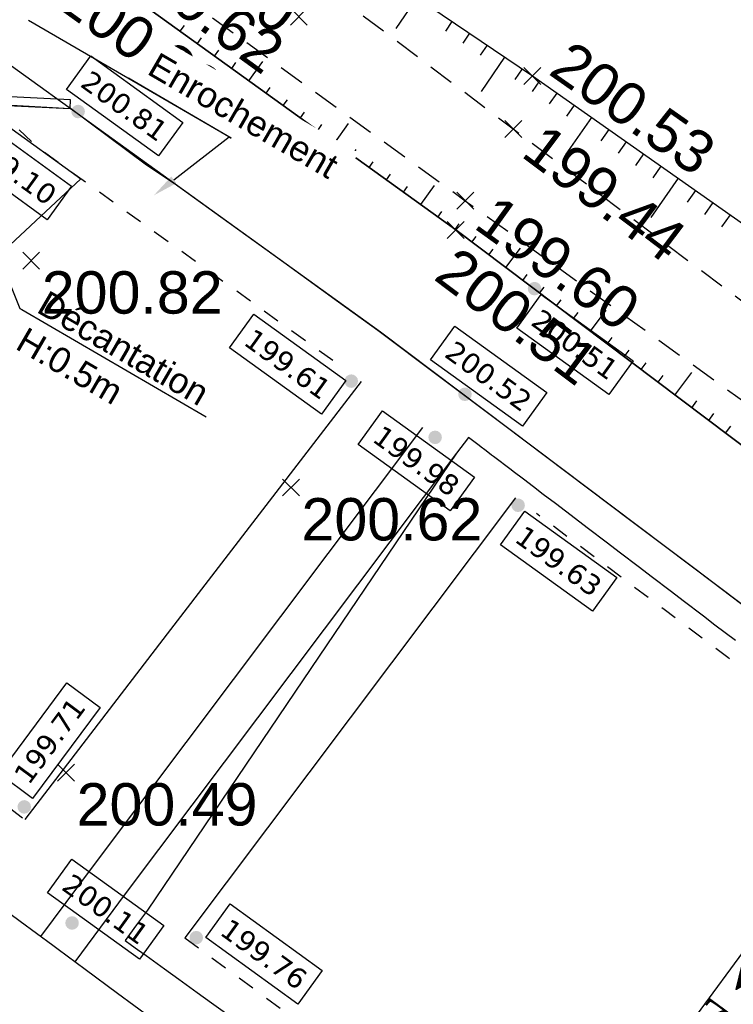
# Model space of a CAD drawing. Extents: x 1616800 to 1632437, y 2248456 to 2251974.
# Tile 75 of 256: x 1617598 to 1617615, y 2251736 to 2251759. Entities that reach past the tile are written whole.
import ezdxf
from ezdxf import colors
from ezdxf.entities.mleader import LeaderData, LeaderLine
from ezdxf.enums import TextEntityAlignment as Align
from ezdxf.math import Vec2, Vec3

# ---------------------------------------------------------------- set-up
doc = ezdxf.new("R2010")
doc.units = 0
doc.header["$LTSCALE"] = 2
doc.header["$PDMODE"] = 3
doc.header["$PDSIZE"] = 0.2
for name, pattern in [('CONTINU', [0]), ('FOSSE', [0.5, 0.3, -0.2]), ('Grille', [0.4, 0.2, -0.2])]:
    doc.linetypes.add(name, pattern=pattern)
doc.layers.get('0').update_dxf_attribs({"linetype": 'CONTINUOUS'})
for name, color, linetype in [('0000-VALORIS-NOUE DERIV BASSIN', 7, 'CONTINUOUS'), ('0000-VALORIS-NOUE DERIV BASSIN EAU MAX RETENTION', 140, 'CONTINUOUS'), ('0000-VALORIS-NOUE DERIV BASSIN TEXTE ET COTES', 1, 'CONTINUOUS'), ('X-PTS TOPO-TEXTE TOPOALT', 8, 'CONTINUOUS'), ('X-PTS TOPO-TOPOPOINT', 8, 'CONTINUOUS'), ('Y-FDP TOPO-TOP_AXE_FOSSE', 8, 'CONTINUOUS'), ('Y-FDP TOPO-TOP_BARBULE', 8, 'CONTINUOUS'), ('Y-FDP TOPO-TOP_TALUS', 8, 'CONTINUOUS')]:
    doc.layers.add(name, color=color, linetype=linetype)
doc.styles.add('Côte Assainissement', font='verdana.ttf')
doc.styles.get("Standard").update_dxf_attribs({"font": 'arial.ttf'})
doc.styles.add('TIME', font='times.ttf')

# ---------------------------------------------------------------- blocks, each defined once
blk = doc.blocks.new('TCPOINT')
at = {"color": 0}
blk.add_point((0, 0), dxfattribs=at)
at = {"layer": 'X-PTS TOPO-TEXTE TOPOALT'}
blk.add_attdef('ALT', text='', height=0.75, dxfattribs=at).set_placement((0.25, -0.25), align=Align.TOP_LEFT)
blk = doc.blocks.new('TCPOINT_C')
at = {"color": 0}
blk.add_point((0, 0), dxfattribs=at)
at = {"layer": 'X-PTS TOPO-TEXTE TOPOALT'}
blk.add_attdef('ALT', text='', height=0.75, dxfattribs=at).set_placement((0.5, 0.09), align=Align.MIDDLE_LEFT)
blk = doc.blocks.new('TCPOINT_2')
at = {"color": 0}
blk.add_point((0, 0), dxfattribs=at)
at = {"layer": 'X-PTS TOPO-TEXTE TOPOALT'}
blk.add_attdef('ALT', (0.25, 0.25), '', height=0.75, dxfattribs=at)
blk = doc.blocks.new('*U256')
h = blk.add_hatch(color=256)
edge = h.paths.add_edge_path()
edge.add_arc((0, 0), 0.2, 0, 360)
at = {"linetype": 'Continuous'}
blk.add_lwpolyline([(-1.017, 1.017), (-0.3, 2.01), (2.417, 0.051), (1.7, -0.943)], close=True, dxfattribs=at)
at = {"style": 'Côte Assainissement'}
blk.add_attdef('NIVELLEMENT', text='', height=0.6, rotation=324.1993, dxfattribs=at).set_placement((0.7, 0.534), align=Align.MIDDLE)
blk = doc.blocks.new('*U257')
h = blk.add_hatch(color=256)
edge = h.paths.add_edge_path()
edge.add_arc((0, 0), 0.2, 0, 360)
at = {"linetype": 'Continuous'}
blk.add_lwpolyline([(-0.519, -1.163), (0.197, -0.17), (2.914, -2.129), (2.197, -3.123)], close=True, dxfattribs=at)
at = {"style": 'Côte Assainissement'}
blk.add_attdef('NIVELLEMENT', text='', height=0.6, rotation=324.1993, dxfattribs=at).set_placement((1.197, -1.646), align=Align.MIDDLE)
blk = doc.blocks.new('*U258')
h = blk.add_hatch(color=256)
edge = h.paths.add_edge_path()
edge.add_arc((0, 0), 0.2, 0, 360)
at = {"linetype": 'Continuous'}
blk.add_lwpolyline([(-0.721, 0.892), (-0.005, 1.885), (2.712, -0.074), (1.995, -1.068)], close=True, dxfattribs=at)
at = {"style": 'Côte Assainissement'}
blk.add_attdef('NIVELLEMENT', text='', height=0.6, rotation=324.1993, dxfattribs=at).set_placement((0.995, 0.409), align=Align.MIDDLE)
blk = doc.blocks.new('*U275')
h = blk.add_hatch(color=256)
edge = h.paths.add_edge_path()
edge.add_arc((0, 0), 0.2, 0, 360)
at = {"linetype": 'Continuous'}
blk.add_lwpolyline([(0.283, 0), (1, 0.994), (3.716, -0.966), (3, -1.959)], close=True, dxfattribs=at)
at = {"style": 'Côte Assainissement'}
blk.add_attdef('NIVELLEMENT', text='', height=0.6, rotation=324.1993, dxfattribs=at).set_placement((2, -0.483), align=Align.MIDDLE)
blk = doc.blocks.new('*U276')
h = blk.add_hatch(color=256)
edge = h.paths.add_edge_path()
edge.add_arc((0, 0), 0.2, 0, 360)
at = {"linetype": 'Continuous'}
blk.add_lwpolyline([(-0.519, -1.163), (0.197, -0.17), (2.914, -2.129), (2.197, -3.123)], close=True, dxfattribs=at)
at = {"style": 'Côte Assainissement'}
blk.add_attdef('NIVELLEMENT', text='', height=0.6, rotation=324.1993, dxfattribs=at).set_placement((1.197, -1.646), align=Align.MIDDLE)
blk = doc.blocks.new('*U277')
h = blk.add_hatch(color=256)
edge = h.paths.add_edge_path()
edge.add_arc((0, 0), 0.2, 0, 360)
at = {"linetype": 'Continuous'}
blk.add_lwpolyline([(-3.594, 0.986), (-2.878, 1.98), (-0.161, 0.021), (-0.878, -0.973)], close=True, dxfattribs=at)
at = {"style": 'Côte Assainissement'}
blk.add_attdef('NIVELLEMENT', text='', height=0.6, rotation=324.1993, dxfattribs=at).set_placement((-1.878, 0.504), align=Align.MIDDLE)
blk = doc.blocks.new('*U278')
h = blk.add_hatch(color=256)
edge = h.paths.add_edge_path()
edge.add_arc((0, 0), 0.2, 0, 360)
at = {"linetype": 'Continuous'}
blk.add_lwpolyline([(0.243, 0.243), (-0.741, 0.973), (1.256, 3.663), (2.239, 2.932)], close=True, dxfattribs=at)
at = {"style": 'Côte Assainissement'}
blk.add_attdef('NIVELLEMENT', text='', height=0.6, rotation=53.4158, dxfattribs=at).set_placement((0.749, 1.953), align=Align.MIDDLE)
blk = doc.blocks.new('*U279')
h = blk.add_hatch(color=256)
edge = h.paths.add_edge_path()
edge.add_arc((0, 0), 0.2, 0, 360)
at = {"linetype": 'Continuous'}
blk.add_lwpolyline([(-0.986, -0.986), (-0.27, 0.007), (2.447, -1.952), (1.73, -2.946)], close=True, dxfattribs=at)
at = {"style": 'Côte Assainissement'}
blk.add_attdef('NIVELLEMENT', text='', height=0.6, rotation=324.1993, dxfattribs=at).set_placement((0.73, -1.469), align=Align.MIDDLE)
blk = doc.blocks.new('*U280')
h = blk.add_hatch(color=256)
edge = h.paths.add_edge_path()
edge.add_arc((0, 0), 0.2, 0, 360)
at = {"linetype": 'Continuous'}
blk.add_lwpolyline([(-0.346, 0.647), (0.37, 1.641), (3.087, -0.319), (2.37, -1.312)], close=True, dxfattribs=at)
at = {"style": 'Côte Assainissement'}
blk.add_attdef('NIVELLEMENT', text='', height=0.6, rotation=324.1993, dxfattribs=at).set_placement((1.37, 0.164), align=Align.MIDDLE)
blk = doc.blocks.new('*U245')
h = blk.add_hatch(color=256)
edge = h.paths.add_edge_path()
edge.add_arc((0, 0), 0.2, 0, 360)
at = {"linetype": 'Continuous'}
blk.add_lwpolyline([(-2.268, -0.211), (-1.552, 0.783), (1.165, -1.176), (0.448, -2.17)], close=True, dxfattribs=at)
at = {"style": 'Côte Assainissement'}
blk.add_attdef('NIVELLEMENT', text='', height=0.6, rotation=324.1993, dxfattribs=at).set_placement((-0.552, -0.693), align=Align.MIDDLE)

msp = doc.modelspace()

# ---------------------------------------------------------------- linework, layer by layer
at = {"layer": '0000-VALORIS-NOUE DERIV BASSIN', "linetype": 'Grille', "flags": 128}
msp.add_lwpolyline([(1617596.2392, 2251752.0169), (1617596.1711, 2251745.2224, 0.2408213), (1617598.6091, 2251740.3337), (1617598.6113, 2251740.3322)], format="xyb", dxfattribs=at)
at = {"layer": '0000-VALORIS-NOUE DERIV BASSIN', "flags": 128}
msp.add_lwpolyline([(1617599.4024, 2251737.2635), (1617599.2758, 2251737.3569), (1617598.5032, 2251737.9268), (1617597.7305, 2251738.4967), (1617597.2776, 2251738.8351), (1617596.5697, 2251739.4949), (1617595.9798, 2251740.2557), (1617595.4934, 2251741.16), (1617595.1413, 2251742.2508), (1617595.0019, 2251743.6364), (1617595.0179, 2251745.2378), (1617595.0352, 2251746.9567), (1617595.0524, 2251748.6756), (1617595.0696, 2251750.3946)], dxfattribs=at)
at = {"layer": '0000-VALORIS-NOUE DERIV BASSIN'}
for points in [[(1617594.3066, 2251753.9468, 201), (1617597.8714, 2251757.2158, 201), (1617599.6817, 2251757.12, 201), (1617599.6922, 2251757.3197, 201), (1617597.7981, 2251757.42, 201), (1617594.1674, 2251754.0904, 201), (1617594.0216, 2251753.9488, 201)], [(1617597.8632, 2251757.2, 200.577), (1617599.6817, 2251757.12, 200.8145)], [(1617606.555, 2251750.6755, 199.6138), (1617601.9757, 2251744.7191, 199.6735), (1617598.6101, 2251740.3358, 199.718)], [(1617608.0091, 2251749.5835, 199.9775), (1617600.1777, 2251739.1767, 200.1078)], [(1617608.8081, 2251748.9822, 199.9775), (1617600.9825, 2251738.5831, 200.1077)], [(1617610.2064, 2251747.9299, 199.6275), (1617602.3909, 2251737.5442, 199.7575)], [(1617600.1777, 2251739.1767, 200.1078), (1617598.9843, 2251737.5719, 200.245)], [(1617600.9825, 2251738.5831, 200.1077), (1617599.7942, 2251736.9745, 200.2525)]]:
    msp.add_polyline3d(points, dxfattribs=at)
at = {"layer": 'Y-FDP TOPO-TOP_BARBULE'}
for p, q in [((1617607.8761, 2251759.734), (1617607.3803, 2251759.0024)), ((1617608.7039, 2251759.173), (1617608.5484, 2251758.9435)), ((1617609.1179, 2251758.8925), (1617608.9589, 2251758.6579)), ((1617609.5318, 2251758.612), (1617609.3693, 2251758.3724)), ((1617609.9457, 2251758.3315), (1617609.3929, 2251757.5158)), ((1617610.3596, 2251758.051), (1617610.1903, 2251757.8013)), ((1617610.7716, 2251757.7678), (1617610.5953, 2251757.5167)), ((1617611.1808, 2251757.4805), (1617611.0023, 2251757.2262)), ((1617611.5901, 2251757.1933), (1617611.4093, 2251756.9357)), ((1617611.9993, 2251756.906), (1617611.3891, 2251756.0366)), ((1617612.4086, 2251756.6188), (1617612.2232, 2251756.3547)), ((1617612.8178, 2251756.3315), (1617612.6302, 2251756.0642)), ((1617613.2271, 2251756.0442), (1617613.0372, 2251755.7738)), ((1617606.7477, 2251755.7244), (1617606.8454, 2251755.8598)), ((1617613.6363, 2251755.757), (1617613.4442, 2251755.4833)), ((1617607.1533, 2251755.432), (1617607.2509, 2251755.5673)), ((1617614.0455, 2251755.4697), (1617613.3976, 2251754.5466)), ((1617607.5589, 2251755.1396), (1617607.6563, 2251755.2747)), ((1617607.9645, 2251754.8472), (1617608.2888, 2251755.297)), ((1617614.4548, 2251755.1825), (1617614.2581, 2251754.9023)), ((1617614.864, 2251754.8952), (1617614.6651, 2251754.6118)), ((1617608.3701, 2251754.5548), (1617608.4673, 2251754.6896)), ((1617615.2733, 2251754.6079), (1617615.0721, 2251754.3213)), ((1617608.7757, 2251754.2624), (1617608.8728, 2251754.3971)), ((1617609.1755, 2251753.9621), (1617609.2768, 2251754.0968)), ((1617609.9745, 2251753.3608), (1617610.3224, 2251753.8231)), ((1617609.575, 2251753.6615), (1617609.6778, 2251753.7981)), ((1617610.374, 2251753.0602), (1617610.4799, 2251753.2009)), ((1617610.7735, 2251752.7595), (1617610.8809, 2251752.9023)), ((1617611.1731, 2251752.4589), (1617611.282, 2251752.6036)), ((1617611.5726, 2251752.1582), (1617611.683, 2251752.305)), ((1617611.9721, 2251751.8576), (1617612.3453, 2251752.3536)), ((1617612.3716, 2251751.557), (1617612.4851, 2251751.7078)), ((1617612.7711, 2251751.2563), (1617612.8861, 2251751.4091)), ((1617613.1706, 2251750.9557), (1617613.2872, 2251751.1105)), ((1617613.5701, 2251750.655), (1617613.6882, 2251750.8119)), ((1617613.9697, 2251750.3544), (1617614.3682, 2251750.884)), ((1617614.3692, 2251750.0537), (1617614.4903, 2251750.2146)), ((1617614.7687, 2251749.7531), (1617614.8913, 2251749.916)), ((1617615.1682, 2251749.4524), (1617615.2923, 2251749.6174))]:
    msp.add_line(p, q, dxfattribs=at)

# ---------------------------------------------------------------- block references
at = {"layer": '0000-VALORIS-NOUE DERIV BASSIN TEXTE ET COTES', "xscale": 0.8, "yscale": 0.8, "zscale": 0.8}
for name, p, values in [('*U257', (1617610.6534, 2251752.865, 200.5129), {'NIVELLEMENT': '200.51'}), ('*U277', (1617606.3246, 2251750.6816, 199.6143), {'NIVELLEMENT': '199.61'}), ('*U256', (1617609.0102, 2251750.3714, 200.5247), {'NIVELLEMENT': '200.52'}), ('*U245', (1617608.3054, 2251749.3546, 199.9776), {'NIVELLEMENT': '199.98'}), ('*U276', (1617610.2661, 2251747.7519, 199.6291), {'NIVELLEMENT': '199.63'}), ('*U278', (1617598.6001, 2251740.6318, 199.715), {'NIVELLEMENT': '199.71'}), ('*U258', (1617599.7299, 2251737.8914, 200.1077), {'NIVELLEMENT': '200.11'}), ('*U275', (1617602.663, 2251737.5451, 199.7565), {'NIVELLEMENT': '199.76'})]:
    msp.add_blockref(name, p, dxfattribs=at).add_auto_attribs(values)
at = {"layer": 'X-PTS TOPO-TOPOPOINT'}
ref = msp.add_blockref('TCPOINT_2', (1617610.6046, 2251757.885, 200.53), dxfattribs=dict(at, rotation=324.933970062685))
ref.add_attrib('ALT', '200.53', (1617610.9529, 2251757.946, 200.53), dxfattribs={"layer": 'X-PTS TOPO-TEXTE TOPOALT', "height": 1, "rotation": 324.93397})
ref = msp.add_blockref('TCPOINT_C', (1617610.1506, 2251756.636, 199.44), dxfattribs=dict(at, rotation=323.054398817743))
ref.add_attrib('ALT', '199.44', dxfattribs={"layer": 'X-PTS TOPO-TEXTE TOPOALT', "height": 1, "rotation": 323.0544}).set_placement((1617610.6043, 2251756.4074, 199.44), align=Align.MIDDLE_LEFT)
ref = msp.add_blockref('TCPOINT_C', (1617609.0186, 2251754.94, 199.6), dxfattribs=dict(at, rotation=324.2455725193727))
ref.add_attrib('ALT', '199.60', dxfattribs={"layer": 'X-PTS TOPO-TEXTE TOPOALT', "height": 1, "rotation": 324.24557}).set_placement((1617609.477, 2251754.7209, 199.6), align=Align.MIDDLE_LEFT)
ref = msp.add_blockref('TCPOINT', (1617608.7916, 2251754.251, 200.51), dxfattribs=dict(at, rotation=323.0375664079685))
ref.add_attrib('ALT', '200.51', dxfattribs={"layer": 'X-PTS TOPO-TEXTE TOPOALT', "height": 1, "rotation": 323.03757}).set_placement((1617608.841, 2251753.9009, 200.51), align=Align.TOP_LEFT)
ref = msp.add_blockref('TCPOINT', (1617604.8986, 2251748.171, 200.62), dxfattribs=at)
ref.add_attrib('ALT', '200.62', dxfattribs={"layer": 'X-PTS TOPO-TEXTE TOPOALT', "height": 1, "rotation": 360}).set_placement((1617605.1486, 2251747.921, 200.62), align=Align.TOP_LEFT)
ref = msp.add_blockref('TCPOINT', (1617599.5866, 2251741.442, 200.49), dxfattribs=at)
ref.add_attrib('ALT', '200.49', dxfattribs={"layer": 'X-PTS TOPO-TEXTE TOPOALT', "height": 1, "rotation": 360}).set_placement((1617599.8366, 2251741.192, 200.49), align=Align.TOP_LEFT)

# ---------------------------------------------------------------- texts
at = {"layer": '0000-VALORIS-NOUE DERIV BASSIN EAU MAX RETENTION', "insert": (1617617.4154, 2251734.5226), "char_height": 0.8, "attachment_point": 5, "rotation": 323.66925, "style": 'TIME', "bg_fill": 19, "box_fill_scale": 1.52, "bg_fill_color": 256, "bg_fill_transparency": 0}
msp.add_mtext_dynamic_manual_height_columns('\\A1;{\\fTimes New Roman|b1|i0|c0|p18;\\LNoue1 :\\P}V{\\H0.7x;\\S^ utile;}=184m{\\H0.7x;\\S3^ ;}\\PZ{\\H0.7x;\\S^ fuite;}=199.63\\PZ{\\H0.7x;\\S^ PHE;}=199.98', width=5.307042, gutter_width=10, heights=[0], dxfattribs=at)

# ---------------------------------------------------------------- next in the draw order: linework, layer by layer
at = {"layer": '0000-VALORIS-NOUE DERIV BASSIN', "linetype": 'Grille', "flags": 128}
msp.add_lwpolyline([(1617678.0586, 2251695.9489), (1617677.6027, 2251696.2899), (1617676.6174, 2251697.0084), (1617675.3495, 2251697.933), (1617673.994, 2251698.9215), (1617673.0879, 2251699.5823), (1617672.1818, 2251700.2431), (1617671.0085, 2251701.0988), (1617669.8351, 2251701.9544), (1617668.6618, 2251702.8101), (1617667.1046, 2251703.9461), (1617665.5478, 2251705.0826), (1617663.9915, 2251706.2196), (1617662.543, 2251707.4508), (1617661.0947, 2251708.6821), (1617659.6465, 2251709.9136), (1617658.1985, 2251711.1453), (1617656.7507, 2251712.3772), (1617655.4744, 2251713.4632), (1617654.1982, 2251714.5492), (1617652.922, 2251715.6352), (1617651.4196, 2251716.9136), (1617649.9173, 2251718.192), (1617648.4149, 2251719.4704), (1617646.9126, 2251720.7488), (1617645.6459, 2251721.8033), (1617645.6161, 2251721.8249), (1617645.4543, 2251721.9424), (1617643.852, 2251723.1056), (1617642.2498, 2251724.2689), (1617640.6475, 2251725.4321), (1617639.0452, 2251726.5954), (1617637.443, 2251727.7586), (1617636.1119, 2251728.725), (1617634.7808, 2251729.6914), (1617633.4497, 2251730.6577), (1617632.1186, 2251731.6241), (1617630.7337, 2251732.6296), (1617629.3488, 2251733.635), (1617627.9639, 2251734.6405), (1617626.579, 2251735.646), (1617625.194, 2251736.6515), (1617623.8795, 2251737.6407), (1617622.565, 2251738.6298), (1617621.2505, 2251739.619), (1617619.7437, 2251740.7529), (1617618.2369, 2251741.8868), (1617616.7301, 2251743.0207), (1617615.2233, 2251744.1546), (1617613.7165, 2251745.2885), (1617612.2098, 2251746.4224), (1617610.7035, 2251747.5558)], dxfattribs=at)
msp.add_lwpolyline([(1617602.3909, 2251737.5442), (1617645.5185, 2251705.7324, 0.0454142), (1617653.2706, 2251701.0353), (1617655.0467, 2251700.1686, -0.0454142), (1617662.7988, 2251695.4714), (1617693.2329, 2251673.0225)], format="xyb", dxfattribs=at)
at = {"layer": '0000-VALORIS-NOUE DERIV BASSIN', "flags": 128}
msp.add_lwpolyline([(1617615.5652, 2251725.3414), (1617614.7442, 2251725.947), (1617613.9232, 2251726.5526), (1617613.1022, 2251727.1582), (1617612.2811, 2251727.7639), (1617611.5161, 2251728.3282), (1617610.7511, 2251728.8925), (1617609.9861, 2251729.4568), (1617609.2211, 2251730.0211), (1617608.456, 2251730.5854), (1617607.691, 2251731.1496), (1617606.926, 2251731.7139), (1617606.161, 2251732.2782), (1617605.396, 2251732.8425), (1617604.6309, 2251733.4068), (1617603.8659, 2251733.9711), (1617603.1009, 2251734.5354), (1617602.3359, 2251735.0997), (1617601.5708, 2251735.664), (1617600.8058, 2251736.2283), (1617600.0408, 2251736.7926), (1617599.4024, 2251737.2635)], dxfattribs=at)
at = {"layer": '0000-VALORIS-NOUE DERIV BASSIN EAU MAX RETENTION', "elevation": 199.9769, "flags": 128}
msp.add_lwpolyline([(1617615.4003, 2251744.556), (1617614.914, 2251744.9249), (1617614.6438, 2251745.1315), (1617614.1606, 2251745.498), (1617613.8872, 2251745.7071), (1617613.4072, 2251746.0712), (1617613.1307, 2251746.2827), (1617612.6539, 2251746.6444), (1617612.3742, 2251746.8583), (1617611.9006, 2251747.2176), (1617611.6177, 2251747.434), (1617611.1473, 2251747.7908), (1617610.8613, 2251748.0096), (1617610.6273, 2251748.1871), (1617610.3941, 2251748.3641), (1617610.1492, 2251748.5514), (1617610.1048, 2251748.5853), (1617609.6881, 2251748.9015), (1617609.6409, 2251748.9373), (1617609.5127, 2251749.0354), (1617609.4823, 2251749.0586), (1617609.3952, 2251749.1252), (1617609.3484, 2251749.161), (1617609.0934, 2251749.3545), (1617608.8128, 2251748.9832), (1617608.8106, 2251748.9803), (1617605.5696, 2251744.1934), (1617601.5085, 2251738.1951), (1617601.3898, 2251738.0342), (1617601.2529, 2251737.8487), (1617600.98, 2251737.4787), (1617601.1348, 2251737.3673), (1617601.2768, 2251737.2651), (1617601.4774, 2251737.1207), (1617601.9107, 2251736.8088), (1617602.249, 2251736.5652), (1617602.6866, 2251736.2502), (1617603.0207, 2251736.0097), (1617603.4625, 2251735.6917)], dxfattribs=at)

# ---------------------------------------------------------------- next in the draw order: leaders
at = {"layer": '0000-VALORIS-NOUE DERIV BASSIN TEXTE ET COTES', "color": 1}
ml = msp.add_multileader_mtext('Standard', dxfattribs=at)
ml.set_content('Enrochement', color=1)
ml.set_leader_properties()
ml.build(insert=Vec2(0, 0))
ml.multileader.update_dxf_attribs({"text_attachment_direction": 1, "text_left_attachment_type": 6, "text_right_attachment_type": 6, "text_top_attachment_type": 10, "text_bottom_attachment_type": 10, "dogleg_length": 0.36, "arrow_head_size": 0.6, "scale": 0.15})
ctx = ml.context
ctx.base_point, ctx.scale, ctx.char_height, ctx.arrow_head_size, ctx.landing_gap_size, ctx.plane_origin, ctx.plane_x_axis, ctx.plane_y_axis = Vec3(1617603.4407, 2251756.4448), 0.15, 0.6, 0.6, 0.3, Vec3(1617601.4768, 2251754.8576), Vec3(0.8646564, -0.5023638), Vec3(0.5023638, 0.8646564)
ctx.left_attachment, ctx.right_attachment, ctx.top_attachment, ctx.bottom_attachment = 6, 6, 10, 10
notes = []
notes.append((ctx, [(0, (1, 1, 0), (1617603.4407, 2251756.4448), (0.8646564, -0.5023638), 0.054, [(0, [(1617601.6594, 2251755.0654)], 0, [])])]))
ctx.mtext.insert, ctx.mtext.text_direction, ctx.mtext.rotation, ctx.mtext.flow_direction = Vec3(1617601.7737, 2251758.4655), Vec3(0.8646564, -0.5023638), 5.7568549, 5
ctx.mtext.has_bg_fill, ctx.mtext.bg_color, ctx.mtext.bg_scale_factor, ctx.mtext.bg_transparency, ctx.mtext.use_window_bg_color = 1, -1027028792, 1.5, 0, 1
for ctx, leaders in notes:
    for number, flags, end, landing, length, lines in leaders:
        leader = LeaderData()
        leader.index, (leader.has_last_leader_line, leader.has_dogleg_vector, leader.attachment_direction) = number, flags
        leader.last_leader_point, leader.dogleg_vector, leader.dogleg_length = Vec3(end), Vec3(landing), length
        for number, points, colour, breaks in lines:
            line = LeaderLine()
            line.index, line.vertices, line.color, line.breaks = number, Vec3.list(points), colors.encode_raw_color(colour), breaks
            leader.lines.append(line)
        ctx.leaders.append(leader)

# ---------------------------------------------------------------- next in the draw order: linework, layer by layer
at = {"layer": '0000-VALORIS-NOUE DERIV BASSIN', "linetype": 'Grille', "flags": 128}
msp.add_lwpolyline([(1617605.89, 2251751.1651), (1617605.3241, 2251751.5731), (1617604.0299, 2251752.5061), (1617602.7356, 2251753.4391), (1617598.9446, 2251756.172), (1617597.8635, 2251757.199)], dxfattribs=at)
at = {"layer": '0000-VALORIS-NOUE DERIV BASSIN', "flags": 128}
msp.add_lwpolyline([(1617615.9449, 2251745.1134), (1617614.4381, 2251746.2473), (1617612.9313, 2251747.3812), (1617611.4245, 2251748.5151), (1617609.9177, 2251749.649), (1617608.4109, 2251750.7829), (1617606.9524, 2251751.8786), (1617606.0258, 2251752.5466), (1617604.7316, 2251753.4795), (1617603.4374, 2251754.4125), (1617602.1432, 2251755.3455), (1617601.4878, 2251755.7824), (1617599.6902, 2251757.1195)], dxfattribs=at)
at = {"layer": '0000-VALORIS-NOUE DERIV BASSIN'}
for points in [[(1617680.1286, 2251699.646, 200.82), (1617666.5916, 2251709.518, 200.83), (1617648.4316, 2251724.971, 200.69), (1617627.6906, 2251740.029, 200.65), (1617608.7916, 2251754.251, 200.51), (1617599.8526, 2251760.695, 200.88)], [(1617678.3459, 2251697.2331, 200.82), (1617664.7331, 2251707.1604, 200.83), (1617646.5755, 2251722.6113, 200.69), (1617625.9073, 2251737.6164, 200.65), (1617607.0123, 2251751.8354, 200.51), (1617598.0983, 2251758.2614, 200.88)]]:
    msp.add_polyline3d(points, dxfattribs=at)
msp.add_polyline3d([(1617596.2414, 2251752.0179, 199.637), (1617594.3066, 2251753.9468, 199.5812), (1617597.7113, 2251757.0611, 199.5812), (1617599.9394, 2251755.4549, 199.5894)], close=True, dxfattribs=at)
at = {"layer": 'Y-FDP TOPO-TOP_BARBULE'}
for p, q in [((1617602.2862, 2251758.9407), (1617602.3852, 2251759.078)), ((1617602.6918, 2251758.6483), (1617602.7906, 2251758.7854)), ((1617603.0974, 2251758.3559), (1617603.1961, 2251758.4929)), ((1617603.503, 2251758.0635), (1617603.6016, 2251758.2003)), ((1617603.9086, 2251757.7711), (1617604.2369, 2251758.2265)), ((1617604.3142, 2251757.4787), (1617604.4125, 2251757.6152)), ((1617604.7198, 2251757.1863), (1617604.818, 2251757.3226)), ((1617605.1254, 2251756.8939), (1617605.2235, 2251757.0301)), ((1617605.531, 2251756.6016), (1617605.629, 2251756.7375)), ((1617605.9365, 2251756.3092), (1617606.2628, 2251756.7618)), ((1617606.3421, 2251756.0168), (1617606.4399, 2251756.1524))]:
    msp.add_line(p, q, dxfattribs=at)
at = {"layer": 'Y-FDP TOPO-TOP_TALUS', "elevation": 201.34, "flags": 128}
msp.add_lwpolyline([(1617616.2666, 2251770.213), (1617610.3376, 2251766.397), (1617605.0976, 2251761.617), (1617610.6046, 2251757.885), (1617630.9016, 2251743.638), (1617651.5876, 2251728.738), (1617670.5436, 2251713.14), (1617683.1536, 2251703.762), (1617700.7816, 2251690.685), (1617721.3596, 2251679.731), (1617750.4036, 2251667.507), (1617763.0046, 2251662.137), (1617782.1896, 2251654.735), (1617799.8756, 2251646.373), (1617816.1886, 2251637.54), (1617831.2396, 2251629.029), (1617854.8706, 2251615.354), (1617869.0526, 2251606.843), (1617882.8896, 2251598.861), (1617898.6766, 2251588.998), (1617912.8626, 2251580.258), (1617924.4126, 2251573.443), (1617942.7026, 2251562.063), (1617952.7762, 2251556.1244)], dxfattribs=at)

# ---------------------------------------------------------------- next in the draw order: block references
at = {"layer": '0000-VALORIS-NOUE DERIV BASSIN TEXTE ET COTES', "xscale": 0.8, "yscale": 0.8, "zscale": 0.8}
for name, p, values in [('*U280', (1617599.873, 2251757.0458, 200.8076), {'NIVELLEMENT': '200.81'}), ('*U279', (1617597.7611, 2251756.8489, 199.1), {'NIVELLEMENT': '199.10'})]:
    msp.add_blockref(name, p, dxfattribs=at).add_auto_attribs(values)
at = {"layer": 'X-PTS TOPO-TOPOPOINT'}
ref = msp.add_blockref('TCPOINT', (1617601.1466, 2251761.973, 199.7), dxfattribs=dict(at, rotation=325.0769879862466))
ref.add_attrib('ALT', '199.70', dxfattribs={"layer": 'X-PTS TOPO-TEXTE TOPOALT', "height": 1, "rotation": 325.07699}).set_placement((1617601.6723, 2251762.0845, 199.7), align=Align.TOP_LEFT)
ref = msp.add_blockref('TCPOINT_C', (1617600.6196, 2251761.017, 199.62), dxfattribs=dict(at, rotation=324.1128131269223))
ref.add_attrib('ALT', '199.62', dxfattribs={"layer": 'X-PTS TOPO-TEXTE TOPOALT', "height": 1, "rotation": 324.11281}).set_placement((1617601.0774, 2251760.7968, 199.62), align=Align.MIDDLE_LEFT)
ref = msp.add_blockref('TCPOINT', (1617599.8526, 2251760.695, 200.88), dxfattribs=dict(at, rotation=324.2126938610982))
ref.add_attrib('ALT', '200.88', dxfattribs={"layer": 'X-PTS TOPO-TEXTE TOPOALT', "height": 1, "rotation": 324.21269}).set_placement((1617599.9092, 2251760.346, 200.88), align=Align.TOP_LEFT)
at = {"layer": 'X-PTS TOPO-TOPOPOINT', "rotation": 359.5530153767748}
msp.add_blockref('TCPOINT', (1617605.0858, 2251759.2827), dxfattribs=at)

# ---------------------------------------------------------------- next in the draw order: leaders
at = {"layer": '0000-VALORIS-NOUE DERIV BASSIN TEXTE ET COTES', "color": 1}
ml = msp.add_multileader_mtext('Standard', dxfattribs=at)
ml.set_content('Décantation\\PH:0.5m', color=1)
ml.set_leader_properties()
ml.build(insert=Vec2(0, 0))
ml.multileader.update_dxf_attribs({"text_left_attachment_type": 6, "text_right_attachment_type": 6, "text_top_attachment_type": 10, "text_bottom_attachment_type": 10, "dogleg_length": 0.36, "arrow_head_size": 0.6, "scale": 0.15})
ctx = ml.context
ctx.base_point, ctx.scale, ctx.char_height, ctx.arrow_head_size, ctx.landing_gap_size, ctx.plane_origin, ctx.plane_x_axis, ctx.plane_y_axis = Vec3(1617598.5429, 2251752.3719), 0.15, 0.6, 0.6, 0.3, Vec3(1617597.6463, 2251753.8424), Vec3(0.8646564, -0.5023638), Vec3(0.5023638, 0.8646564)
ctx.left_attachment, ctx.right_attachment, ctx.top_attachment, ctx.bottom_attachment = 6, 6, 10, 10
notes = []
notes.append((ctx, [(0, (1, 1, 0), (1617598.4962, 2251752.399), (0.8646564, -0.5023638), 0.054, [(0, [(1617597.8289, 2251754.0502)], 0, [])])]))
ctx.mtext.insert, ctx.mtext.text_direction, ctx.mtext.rotation, ctx.mtext.flow_direction = Vec3(1617599.164, 2251752.8437), Vec3(0.8646564, -0.5023638), 5.7568549, 5
ctx.mtext.has_bg_fill, ctx.mtext.bg_color, ctx.mtext.bg_scale_factor, ctx.mtext.bg_transparency, ctx.mtext.use_window_bg_color = 1, -1027028792, 1.5, 0, 1
for ctx, leaders in notes:
    for number, flags, end, landing, length, lines in leaders:
        leader = LeaderData()
        leader.index, (leader.has_last_leader_line, leader.has_dogleg_vector, leader.attachment_direction) = number, flags
        leader.last_leader_point, leader.dogleg_vector, leader.dogleg_length = Vec3(end), Vec3(landing), length
        for number, points, colour, breaks in lines:
            line = LeaderLine()
            line.index, line.vertices, line.color, line.breaks = number, Vec3.list(points), colors.encode_raw_color(colour), breaks
            leader.lines.append(line)
        ctx.leaders.append(leader)

# ---------------------------------------------------------------- next in the draw order: linework, layer by layer
at = {"layer": 'Y-FDP TOPO-TOP_AXE_FOSSE', "linetype": 'FOSSE', "elevation": 201.34, "flags": 128}
for points in [[(1617601.8186, 2251762.922), (1617610.1506, 2251756.636), (1617629.6276, 2251741.988), (1617650.7276, 2251727.848), (1617668.4526, 2251710.915), (1617681.6206, 2251701.676), (1617699.0136, 2251688.41), (1617708.9996, 2251680.668), (1617719.8336, 2251677.878), (1617748.7516, 2251665.825), (1617762.3456, 2251660.092), (1617781.0436, 2251652.934), (1617799.0036, 2251644.975), (1617815.3806, 2251635.767), (1617830.3196, 2251628.053), (1617853.9176, 2251613.386), (1617868.6136, 2251605.049), (1617881.5356, 2251596.854), (1617897.5646, 2251587.866), (1617911.5046, 2251578.556), (1617923.2046, 2251571.798), (1617941.6916, 2251560.354), (1617955.8166, 2251551.523), (1617969.3786, 2251543.574), (1617981.8546, 2251538.005), (1617999.4726, 2251530.796), (1618011.2156, 2251524.71), (1618031.4966, 2251514.802), (1618044.3006, 2251508.569), (1618060.3096, 2251501.695), (1618069.9096, 2251496.606), (1618077.1396, 2251493.691), (1618078.3956, 2251492.785), (1618078.3956, 2251492.785)], [(1617600.6196, 2251761.017), (1617609.0186, 2251754.94), (1617628.5696, 2251740.863), (1617649.5776, 2251726.58), (1617667.1536, 2251709.962), (1617698.4656, 2251687.431), (1617708.5936, 2251679.832), (1617719.3676, 2251676.48), (1617748.1656, 2251664.214), (1617780.0586, 2251651.492), (1617797.8506, 2251643.441), (1617814.4516, 2251634.395), (1617829.3226, 2251626.401), (1617852.7376, 2251612.188), (1617867.9276, 2251602.952), (1617881.2236, 2251595.195), (1617896.7006, 2251586.358), (1617910.6286, 2251577.168), (1617921.4716, 2251570.879), (1617940.7716, 2251559.213), (1617954.7426, 2251550.028), (1617968.6406, 2251542.538), (1617981.3776, 2251536.875), (1617998.6816, 2251529.02), (1618010.6006, 2251523.098), (1618031.3996, 2251513.411), (1618043.8426, 2251507.316), (1618060.1126, 2251499.876), (1618069.5666, 2251494.908), (1618076.1756, 2251492.383), (1618078.3956, 2251492.785), (1618078.2546, 2251490.49)]]:
    msp.add_lwpolyline(points, dxfattribs=at)
at = {"layer": 'Y-FDP TOPO-TOP_TALUS', "linetype": 'CONTINU', "elevation": 201.34, "flags": 128}
msp.add_lwpolyline([(1617599.8526, 2251760.695), (1617608.7916, 2251754.251), (1617627.6906, 2251740.029), (1617648.4316, 2251724.971), (1617666.5916, 2251709.518), (1617680.1286, 2251699.646), (1617680.1286, 2251699.646), (1617697.7246, 2251686.476), (1617708.1248, 2251679.1148), (1617717.9686, 2251675.531), (1617747.6066, 2251662.967), (1617761.2316, 2251657.723), (1617761.2316, 2251657.723), (1617779.0456, 2251650.11), (1617790.9458, 2251645.0401)], dxfattribs=at)

# ---------------------------------------------------------------- next in the draw order: block references
at = {"layer": 'X-PTS TOPO-TOPOPOINT'}
ref = msp.add_blockref('TCPOINT', (1617598.7636, 2251753.525, 200.82), dxfattribs=at)
ref.add_attrib('ALT', '200.82', dxfattribs={"layer": 'X-PTS TOPO-TEXTE TOPOALT', "height": 1}).set_placement((1617599.0136, 2251753.275, 200.82), align=Align.TOP_LEFT)

# ---------------------------------------------------------------- next in the draw order: texts
at = {"layer": '0000-VALORIS-NOUE DERIV BASSIN EAU MAX RETENTION', "insert": (1617617.4154, 2251734.5226), "char_height": 0.8, "attachment_point": 5, "rotation": 323.66925, "style": 'TIME', "bg_fill": 19, "box_fill_scale": 1.52, "bg_fill_color": 256, "bg_fill_transparency": 0}
msp.add_mtext_dynamic_manual_height_columns('\\A1;{\\fTimes New Roman|b1|i0|c0|p18;\\LNoue1 :\\P}V{\\H0.7x;\\S^ utile;}=184m{\\H0.7x;\\S3^ ;}\\PZ{\\H0.7x;\\S^ fuite;}=199.63\\PZ{\\H0.7x;\\S^ PHE;}=199.98', width=5.307042, gutter_width=10, heights=[0], dxfattribs=at)

# ---------------------------------------------------------------- next in the draw order: leaders
at = {"layer": '0000-VALORIS-NOUE DERIV BASSIN TEXTE ET COTES', "color": 1}
ml = msp.add_multileader_mtext('Standard', dxfattribs=at)
ml.set_content('Enrochement', color=1)
ml.set_leader_properties()
ml.build(insert=Vec2(0, 0))
ml.multileader.update_dxf_attribs({"text_attachment_direction": 1, "text_left_attachment_type": 6, "text_right_attachment_type": 6, "text_top_attachment_type": 10, "text_bottom_attachment_type": 10, "dogleg_length": 0.36, "arrow_head_size": 0.6, "scale": 0.15})
ctx = ml.context
ctx.base_point, ctx.scale, ctx.char_height, ctx.arrow_head_size, ctx.landing_gap_size, ctx.plane_origin, ctx.plane_x_axis, ctx.plane_y_axis = Vec3(1617603.4407, 2251756.4448), 0.15, 0.6, 0.6, 0.3, Vec3(1617601.4768, 2251754.8576), Vec3(0.8646564, -0.5023638), Vec3(0.5023638, 0.8646564)
ctx.left_attachment, ctx.right_attachment, ctx.top_attachment, ctx.bottom_attachment = 6, 6, 10, 10
notes = []
notes.append((ctx, [(0, (1, 1, 0), (1617603.4407, 2251756.4448), (0.8646564, -0.5023638), 0.054, [(0, [(1617601.6594, 2251755.0654)], 0, [])])]))
ctx.mtext.insert, ctx.mtext.text_direction, ctx.mtext.rotation, ctx.mtext.flow_direction = Vec3(1617601.7737, 2251758.4655), Vec3(0.8646564, -0.5023638), 5.7568549, 5
ctx.mtext.has_bg_fill, ctx.mtext.bg_color, ctx.mtext.bg_scale_factor, ctx.mtext.bg_transparency, ctx.mtext.use_window_bg_color = 1, -1027028792, 1.5, 0, 1
for ctx, leaders in notes:
    for number, flags, end, landing, length, lines in leaders:
        leader = LeaderData()
        leader.index, (leader.has_last_leader_line, leader.has_dogleg_vector, leader.attachment_direction) = number, flags
        leader.last_leader_point, leader.dogleg_vector, leader.dogleg_length = Vec3(end), Vec3(landing), length
        for number, points, colour, breaks in lines:
            line = LeaderLine()
            line.index, line.vertices, line.color, line.breaks = number, Vec3.list(points), colors.encode_raw_color(colour), breaks
            leader.lines.append(line)
        ctx.leaders.append(leader)

# ---------------------------------------------------------------- next in the draw order: linework, layer by layer
at = {"layer": '0000-VALORIS-NOUE DERIV BASSIN EAU MAX RETENTION', "elevation": 199.9769, "flags": 128}
msp.add_lwpolyline([(1617615.4003, 2251744.556), (1617614.914, 2251744.9249), (1617614.6438, 2251745.1315), (1617614.1606, 2251745.498), (1617613.8872, 2251745.7071), (1617613.4072, 2251746.0712), (1617613.1307, 2251746.2827), (1617612.6539, 2251746.6444), (1617612.3742, 2251746.8583), (1617611.9006, 2251747.2176), (1617611.6177, 2251747.434), (1617611.1473, 2251747.7908), (1617610.8613, 2251748.0096), (1617610.6273, 2251748.1871), (1617610.3941, 2251748.3641), (1617610.1492, 2251748.5514), (1617610.1048, 2251748.5853), (1617609.6881, 2251748.9015), (1617609.6409, 2251748.9373), (1617609.5127, 2251749.0354), (1617609.4823, 2251749.0586), (1617609.3952, 2251749.1252), (1617609.3484, 2251749.161), (1617609.0934, 2251749.3545), (1617608.8128, 2251748.9832), (1617608.8106, 2251748.9803), (1617605.5696, 2251744.1934), (1617601.5085, 2251738.1951), (1617601.3898, 2251738.0342), (1617601.2529, 2251737.8487), (1617600.98, 2251737.4787), (1617601.1348, 2251737.3673), (1617601.2768, 2251737.2651), (1617601.4774, 2251737.1207), (1617601.9107, 2251736.8088), (1617602.249, 2251736.5652), (1617602.6866, 2251736.2502), (1617603.0207, 2251736.0097), (1617603.4625, 2251735.6917)], dxfattribs=at)

doc.saveas('drawing.dxf')
